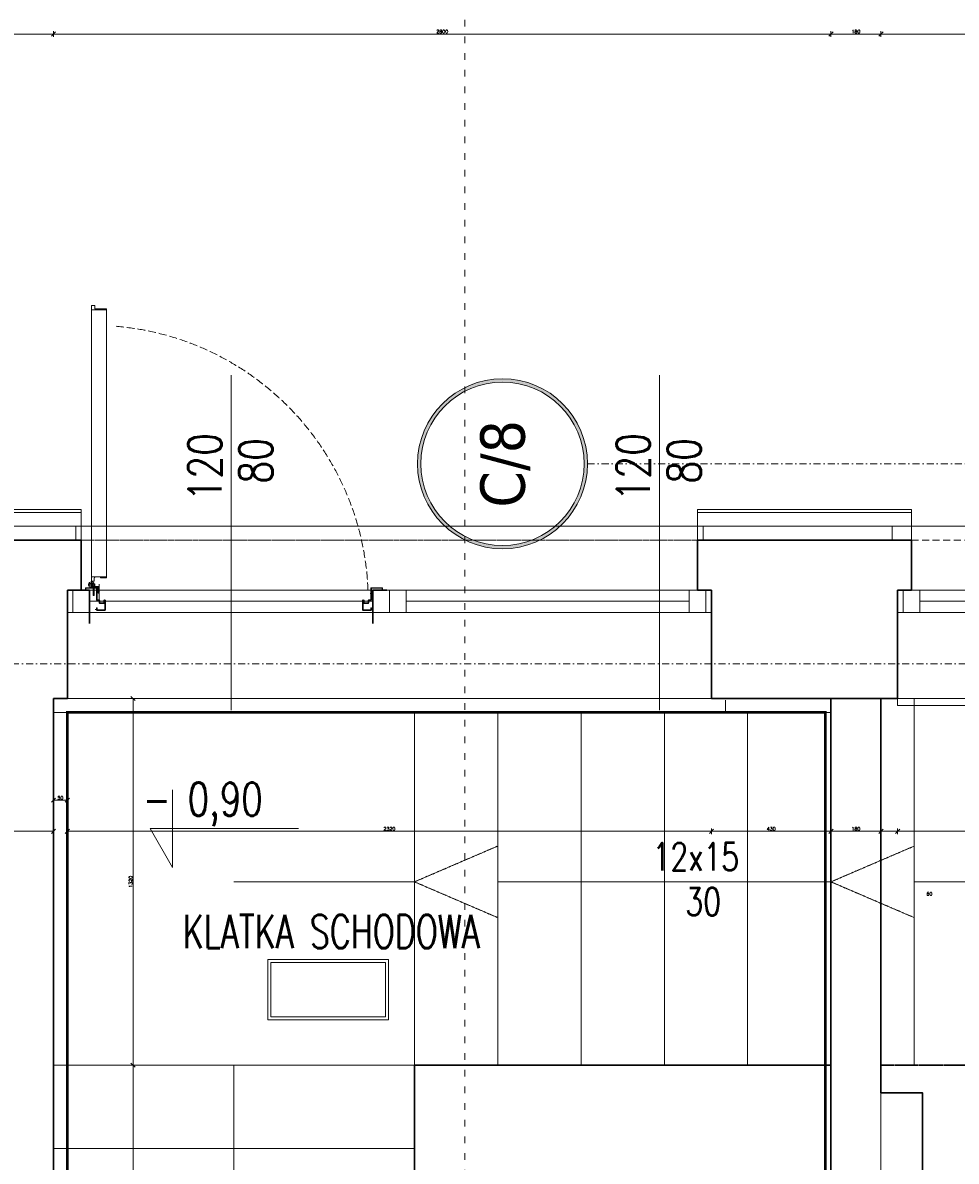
# Model space of a CAD drawing. Header units: millimetres. Extents: x -1893473 to 942156, y -568027 to 942944.
# Tile 182 of 256: x 160586 to 163948, y -495130 to -491031. Entities that reach past the tile are written whole.
import ezdxf
from ezdxf.enums import TextEntityAlignment as Align

# ---------------------------------------------------------------- set-up
doc = ezdxf.new("R2010")
doc.units = ezdxf.units.MM
doc.header["$LTSCALE"] = 0.2
for name, pattern in [('2_3', [1, 0.5, -0.5]), ('ACAD_ISO03W100', [30, 12, -18]), ('CENTER', [0.6, 0.375, -0.075, 0.075, -0.075]), ('DASHDOT', [25.4, 12.7, -6.35, 0, -6.35]), ('HIDDEN', [9.525, 6.35, -3.175]), ('Hidden Line', [391.222223, 282.222223, -109]), ('HIDDEN2', [4.7625, 3.175, -1.5875])]:
    doc.linetypes.add(name, pattern=pattern)
doc.layers.get('0').update_dxf_attribs({"lineweight": 0})
for name, color, linetype, lineweight in [('!! 0_ Istn-okna', 6, 'Continuous', 13), ('!! 0_ Istn-sciany', 7, 'Continuous', 30), ('!! 0_ Istn-widok', 1, 'Continuous', 15), ('!! 0_ Opis', 3, 'Continuous', 13), ('!! 0_Istn-cienka', 4, 'Continuous', 9), ('!! 0_Opis_okna', 8, 'Continuous', 15), ('!! 0_Opis_pom', 9, 'Continuous', 13), ('!! 0_Osie', 1, 'DASHDOT', 13), ('!! 1  WYDZIELENIE PPOŻ', 252, 'Continuous', 0), ('!! 1_ tynk zewn  - nowy', 21, 'Continuous', 20), ('!! 1_OPIS POM NOWE', 140, 'Continuous', 5), ('!! 2_ remont Ocieplenie', 4, 'ZIGZAG', 5), ('!! 2_Drzwi - nowe remont', 33, 'Continuous', 9), ('!! wymiary osi', 250, 'Continuous', 9), ('0-osie-tx', 66, 'Continuous', 9), ('P-Opis nadproża', 150, 'Continuous', 9), ('P-Osie', 1, 'DASHDOT', 18)]:
    doc.layers.add(name, color=color, linetype=linetype, lineweight=lineweight)
doc.layers.add('!! 1_Wyburzenia', color=7, linetype='ACAD_ISO03W100', lineweight=13, true_color=0xff0505)
doc.layers.add('Powierzchnia', color=140, linetype='Continuous', lineweight=5, plot=False)
doc.styles.add('ARCHETYP', font='romans.shx', dxfattribs={"height": 15})
doc.styles.add('ARIAL', font='tahoma.ttf')
doc.styles.add('SIMPLEX', font='simplex.shx', dxfattribs={"width": 0.77})
doc.styles.add('TAHOMA', font='tahoma.ttf')
doc.styles.add('TXT', font='simplex.shx')
doc.linetypes.add('ZIGZAG', pattern='A,0.00254,-5.08,[131,ltypeshp.shx,S=5.08,R=0,X=-5.08,Y=0],-10.16,[131,ltypeshp.shx,S=5.08,R=180,X=5.08,Y=0],-5.08', length=20.32254)
doc.dimstyles.new('DIM50', dxfattribs={"dimscale": 5, "dimtxt": 2.5, "dimasz": 1.5, "dimexe": 0, "dimexo": 0, "dimgap": 0.5, "dimtad": 1, "dimdec": 4, "dimrnd": 0.5, "dimdsep": 46, "dimtxsty": 'TXT', "dimblk1": 'TICK1', "dimblk2": 'TICK1', "dimsah": 1, "dimcen": 0, "dimse1": 1, "dimse2": 1, "dimclrd": 1, "dimclre": 7, "dimclrt": 9, "dimadec": 0, "dimazin": 0, "dimtfac": 1, "dimtdec": 4, "dimtmove": 2, "dimatfit": 3, "dimldrblk": 'TICK1', "dimfxl": 1, "dimtolj": 1, "dimarcsym": 0})

# ---------------------------------------------------------------- blocks, each defined once
blk = doc.blocks.new('okno 4')
at = {"layer": '!! 0_ Istn-okna'}
for points in [[(51834.72, -197370.83), (51746.72, -197370.83)], [(51826.72, -197374.83), (51754.72, -197374.83)], [(51834.72, -197378.83), (51746.72, -197378.83)]]:
    blk.add_lwpolyline(points, dxfattribs=at)
for points in [[(51754.72, -197370.83), (51748.72, -197370.83), (51748.72, -197378.83), (51754.72, -197378.83)], [(51832.72, -197370.83), (51826.72, -197370.83), (51826.72, -197378.83), (51832.72, -197378.83)]]:
    blk.add_lwpolyline(points, close=True, dxfattribs=at)
at = {"layer": '!! 0_ Istn-sciany'}
for points in [[(51751.72, -197370.83), (51751.72, -197352.83)], [(51829.72, -197370.83), (51829.72, -197352.83)], [(51751.72, -197370.83), (51746.72, -197370.83)], [(51746.72, -197378.83), (51746.72, -197370.83)], [(51834.72, -197370.83), (51829.72, -197370.83)], [(51834.72, -197378.83), (51834.72, -197370.83)], [(51746.72, -197378.83), (51746.72, -197409.83)], [(51834.72, -197378.83), (51834.72, -197409.83)]]:
    blk.add_lwpolyline(points, dxfattribs=at)
at = {"layer": '!! 0_ Istn-widok'}
for points in [[(51744.72, -197347.83), (51836.72, -197347.83)], [(51744.72, -197352.83), (51744.72, -197347.83)], [(51836.72, -197352.83), (51836.72, -197347.83)], [(51746.72, -197409.83), (51746.72, -197412.33)], [(51834.72, -197412.33), (51746.72, -197412.33)], [(51834.72, -197409.83), (51834.72, -197412.33)]]:
    blk.add_lwpolyline(points, dxfattribs=at)
at = {"layer": '!! 0_Istn-cienka', "linetype": 'HIDDEN', "ltscale": 2}
for points in [[(51751.72, -197352.83), (51829.72, -197352.83)], [(51834.72, -197409.83), (51746.72, -197409.83)]]:
    blk.add_lwpolyline(points, dxfattribs=at)
blk = doc.blocks.new('*U12')
h = blk.add_hatch(color=256)
edge = h.paths.add_edge_path()
edge.add_arc((0, 0), 30.6, 0, 360)
edge = h.paths.add_edge_path(flags=17)
edge.add_arc((0, 0), 29.4, 0, 360)
for radius in [30.6, 29.4]:
    blk.add_circle((0, 0), radius)
at = {"style": 'TAHOMA', "flags": 8}
blk.add_attdef('ANSICHTSNUMMER', text='', height=16, dxfattribs=at).set_placement((0, 0), align=Align.MIDDLE_CENTER)
blk = doc.blocks.new('BLOK OSI')
at = {"layer": 'P-Osie'}
for points in [[(51570.03, -197490.09), (53810.61, -197490.09)], [(48624.31, -197562.09), (53810.61, -197562.09)]]:
    blk.add_lwpolyline(points, dxfattribs=at)
at = {"layer": '0-osie-tx'}
ref = blk.add_blockref('*U12', (51539.43, -197490.09), dxfattribs=dict(at, rotation=270))
ref.add_attrib('ANSICHTSNUMMER', 'C/8', dxfattribs={"layer": '0', "height": 16, "rotation": 90, "style": 'TAHOMA', "flags": 8}).set_placement((51539.43, -197490.09), align=Align.MIDDLE_CENTER)
blk = doc.blocks.new('zaw-dr-90-p')
at = {"color": 2, "linetype": 'CENTER', "ltscale": 0.2}
for p, q in [((12, 0), (-12, 0)), ((0, 12), (0, -12)), ((24.5, 24), (31, 24)), ((24.5, 19), (31, 19))]:
    blk.add_line(p, q, dxfattribs=at)
at = {"ltscale": 0.2}
for p, q in [((10, 12), (6.5, 12)), ((10, 0), (10, 6.5))]:
    blk.add_line(p, q, dxfattribs=at)
blk.add_lwpolyline([(0, 6.5), (23.5, 6.5, 0.414214), (28, 11), (28, 31), (24.5, 31), (24.5, 11, -0.414214), (23.5, 10), (0, 10, 4.561698), (7.6, 6.5), (4.9, 4.2)], format="xyb", dxfattribs=at)
blk.add_lwpolyline([(-0.2, -0.2), (-2.5, -0.2), (-2.5, 0.2), (-0.2, 0.2), (-0.2, 2.5), (0.2, 2.5), (0.2, 0.2), (2.8, 0.2), (2.8, -0.2), (0.2, -0.2), (0.2, -2.8), (-0.2, -2.8)], close=True)
blk.add_lwpolyline([(10, 10), (10, 39), (6.5, 39), (6.5, 10)], dxfattribs=at)
blk.add_circle((0, 0), 6.5, dxfattribs=at)
blk = doc.blocks.new('drzwi 90- sc 12')
for p, q in [((-13616.12, 20410.26), (-13620.22, 20410.26)), ((-13616.12, 20410.26), (-13620, 20410.26)), ((-13618.17, 20410.26), (-13616.22, 20410.26)), ((-13618.17, 20410.26), (-13616.22, 20410.26)), ((-13616.12, 20410.26), (-13616.12, 20411.46)), ((-13616.12, 20411.46), (-13615.02, 20411.46)), ((-13614.92, 20411.36), (-13614.92, 20313.77)), ((-13620.32, 20410.16), (-13620.32, 20313.77)), ((-13614.92, 20409.86), (-13620.32, 20409.86)), ((-13620.32, 20313.47), (-13620.32, 20317.97)), ((-13614.92, 20312.27), (-13614.92, 20317.97)), ((-13614.92, 20313.77), (-13620.32, 20313.77)), ((-13618.22, 20313.37), (-13620.22, 20313.37)), ((-13618.22, 20313.67), (-13618.22, 20313.37)), ((-13618.22, 20313.67), (-13616.42, 20313.67)), ((-13615.92, 20313.17), (-13615.92, 20312.17)), ((-13615.92, 20312.17), (-13615.02, 20312.17)), ((-13715.57, 20308.32), (-13715.57, 20308.56)), ((-13715.57, 20307.69), (-13715.57, 20308.56)), ((-13715.57, 20307.82), (-13715.57, 20308.56)), ((-13715.57, 20307.72), (-13715.37, 20307.72)), ((-13617.77, 20311.12), (-13617.77, 20305.72)), ((-13617.77, 20311.12), (-13617.77, 20305.72)), ((-13616.17, 20309.92), (-13617.37, 20309.92)), ((-13616.17, 20309.92), (-13616.17, 20311.02)), ((-13715.77, 20301.96), (-13716.27, 20301.96)), ((-13616.77, 20301.96), (-13616.27, 20301.96))]:
    blk.add_line(p, q)
for points in [[(-13665.27, 20284.96), (-13665.27, 20325.83)], [(-13615.57, 20309.64), (-13615.32, 20309.64), (-13615.32, 20309.82), (-13616.32, 20309.82), (-13616.32, 20309.64), (-13615.92, 20309.64)]]:
    blk.add_lwpolyline(points)
at = {"lineweight": 30}
for points in [[(-13716.27, 20308.92), (-13721.27, 20308.92)], [(-13716.27, 20308.92), (-13716.27, 20296.92)], [(-13614.27, 20308.92), (-13609.27, 20308.92)], [(-13614.27, 20308.92), (-13614.27, 20296.92)]]:
    blk.add_lwpolyline(points, dxfattribs=at)
at = {"ltscale": 0.2}
for points in [[(-13715.57, 20307.51), (-13715.57, 20309.48, 0.414214), (-13715.91, 20309.82), (-13719.43, 20309.82, 0.414214), (-13719.77, 20309.48), (-13719.77, 20308.92), (-13719.59, 20308.92), (-13719.59, 20309.48, -0.414214), (-13719.43, 20309.64), (-13716.97, 20309.64)], [(-13716.97, 20309.64), (-13715.91, 20309.64, -0.414214), (-13715.75, 20309.48), (-13715.75, 20307.51)], [(-13715.75, 20307.76), (-13715.75, 20305.58, 0.414214), (-13715.41, 20305.24), (-13714.96, 20305.24, -0.414214), (-13714.8, 20305.08), (-13714.8, 20304.48, 0.414214), (-13714.46, 20304.14), (-13713.28, 20304.14, 0.414214), (-13712.94, 20304.48), (-13712.94, 20305.15, -1), (-13712.75, 20305.15), (-13712.75, 20301.96, -0.414214), (-13712.91, 20301.8), (-13715.43, 20301.8, -0.414214), (-13715.59, 20301.96), (-13715.59, 20302.52), (-13715.77, 20302.52), (-13715.77, 20301.96, 0.414214), (-13715.43, 20301.62), (-13712.91, 20301.62, 0.414214), (-13712.57, 20301.96), (-13712.57, 20305.15, 1), (-13713.12, 20305.15), (-13713.12, 20304.48, -0.414214), (-13713.28, 20304.32), (-13714.46, 20304.32, -0.414214), (-13714.62, 20304.48), (-13714.62, 20305.08, 0.414214), (-13714.96, 20305.42), (-13715.41, 20305.42, -0.414214), (-13715.57, 20305.58), (-13715.57, 20307.64)], [(-13615.92, 20309.64), (-13616.63, 20309.64, 0.414214), (-13616.79, 20309.48), (-13616.79, 20305.58, -0.414214), (-13617.13, 20305.24), (-13617.58, 20305.24, 0.414214), (-13617.74, 20305.08), (-13617.74, 20304.48, -0.414214), (-13618.08, 20304.14), (-13619.26, 20304.14, -0.414214), (-13619.6, 20304.48), (-13619.6, 20305.15, 1), (-13619.79, 20305.15), (-13619.79, 20301.96, 0.414214), (-13619.63, 20301.8), (-13617.11, 20301.8, 0.414214), (-13616.95, 20301.96), (-13616.95, 20302.52), (-13616.77, 20302.52), (-13616.77, 20301.96, -0.414214), (-13617.11, 20301.62), (-13619.63, 20301.62, -0.414214), (-13619.97, 20301.96), (-13619.97, 20305.15, -1), (-13619.42, 20305.15), (-13619.42, 20304.48, 0.414214), (-13619.26, 20304.32), (-13618.08, 20304.32, 0.414214), (-13617.92, 20304.48), (-13617.92, 20305.08, -0.414214), (-13617.58, 20305.42), (-13617.13, 20305.42, 0.414214), (-13616.97, 20305.58), (-13616.97, 20309.48, -0.414214), (-13616.63, 20309.82), (-13613.11, 20309.82, -0.414214), (-13612.77, 20309.48), (-13612.77, 20308.92), (-13612.95, 20308.92), (-13612.95, 20309.48, 0.414214), (-13613.11, 20309.64), (-13615.57, 20309.64)]]:
    blk.add_lwpolyline(points, format="xyb", dxfattribs=at)
blk.add_lwpolyline([(-13616.79, 20308.82), (-13616.97, 20308.82), (-13616.97, 20307.42), (-13616.79, 20307.42)], close=True)
for centre, radius, start, end in [((-13620.22, 20410.16), 0.1, 90, 180), ((-13615.02, 20411.36), 0.1, 0, 90), ((-13620.22, 20313.47), 0.1, 180, 270), ((-13616.42, 20313.17), 0.5, 0, 90), ((-13615.02, 20312.27), 0.1, 270, 0), ((-13616.27, 20311.02), 0.1, 0, 90)]:
    blk.add_arc(centre, radius, start, end)
at = {"linetype": 'Hidden Line', "lineweight": 9, "ltscale": 0.05}
blk.add_arc((-13615.5, 20305.14), 99.12, 94.8005, 177.6944, dxfattribs=at)
at = {"xscale": 0.09999999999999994, "yscale": 0.09999999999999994, "zscale": 0.09999999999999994, "rotation": 180.0000000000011}
blk.add_blockref('zaw-dr-90-p', (-13614.92, 20310.92), dxfattribs=at)
blk = doc.blocks.new('TICK1')
at = {"color": 2}
blk.add_line((-1, -1), (1, 1), dxfattribs=at)
at = {"color": 0}
for p, q in [((0, 0), (-1, 0)), ((0, -1.4), (0, 1.4))]:
    blk.add_line(p, q, dxfattribs=at)
blk = doc.blocks.new('*D1302')
at = {"layer": '!! wymiary osi', "color": 1, "lineweight": -2, "transparency": 16777216}
blk.add_line((288607.2, -496971.6), (288922.2, -496971.6), dxfattribs=at)
at = {"layer": 'DEFPOINTS', "color": 0, "transparency": 16777216}
for p in [(288929.7, -496971.6), (288599.7, -499363.7), (288929.7, -499363.7)]:
    blk.add_point(p, dxfattribs=at)
at = {"layer": '!! wymiary osi', "color": 1, "lineweight": -2, "transparency": 16777216, "xscale": 7.5, "yscale": 7.5, "zscale": 7.5, "rotation": 180}
blk.add_blockref('TICK1', (288599.7, -496971.6), dxfattribs=at)
at = {"layer": '!! wymiary osi', "color": 1, "lineweight": -2, "transparency": 16777216, "xscale": 7.5, "yscale": 7.5, "zscale": 7.5}
blk.add_blockref('TICK1', (288929.7, -496971.6), dxfattribs=at)
at = {"layer": '!! wymiary osi', "color": 9, "transparency": 16777216, "insert": (288764.7, -496962.8), "char_height": 12.5, "attachment_point": 5, "style": 'TXT'}
blk.add_mtext('\\A1;330', dxfattribs=at)
blk = doc.blocks.new('*D1303')
at = {"layer": '!! wymiary osi', "color": 1, "lineweight": -2, "transparency": 16777216}
blk.add_line((288937.2, -496971.6), (291722.2, -496971.6), dxfattribs=at)
at = {"layer": 'DEFPOINTS', "color": 0, "transparency": 16777216}
for p in [(291729.7, -496971.6), (288929.7, -499363.7), (291729.7, -499363.7)]:
    blk.add_point(p, dxfattribs=at)
at = {"layer": '!! wymiary osi', "color": 1, "lineweight": -2, "transparency": 16777216, "xscale": 7.5, "yscale": 7.5, "zscale": 7.5, "rotation": 180}
blk.add_blockref('TICK1', (288929.7, -496971.6), dxfattribs=at)
at = {"layer": '!! wymiary osi', "color": 1, "lineweight": -2, "transparency": 16777216, "xscale": 7.5, "yscale": 7.5, "zscale": 7.5}
blk.add_blockref('TICK1', (291729.7, -496971.6), dxfattribs=at)
at = {"layer": '!! wymiary osi', "color": 9, "transparency": 16777216, "insert": (290329.7, -496962.8), "char_height": 12.5, "attachment_point": 5, "style": 'TXT'}
blk.add_mtext('\\A1;2800', dxfattribs=at)
blk = doc.blocks.new('*D1304')
at = {"layer": '!! wymiary osi', "color": 1, "lineweight": -2, "transparency": 16777216}
blk.add_line((291737.2, -496971.6), (291902.2, -496971.6), dxfattribs=at)
at = {"layer": 'DEFPOINTS', "color": 0, "transparency": 16777216}
for p in [(291909.7, -496971.6), (291729.7, -499363.7), (291909.7, -499363.7)]:
    blk.add_point(p, dxfattribs=at)
at = {"layer": '!! wymiary osi', "color": 1, "lineweight": -2, "transparency": 16777216, "xscale": 7.5, "yscale": 7.5, "zscale": 7.5, "rotation": 180}
blk.add_blockref('TICK1', (291729.7, -496971.6), dxfattribs=at)
at = {"layer": '!! wymiary osi', "color": 1, "lineweight": -2, "transparency": 16777216, "xscale": 7.5, "yscale": 7.5, "zscale": 7.5}
blk.add_blockref('TICK1', (291909.7, -496971.6), dxfattribs=at)
at = {"layer": '!! wymiary osi', "color": 9, "transparency": 16777216, "insert": (291819.7, -496962.8), "char_height": 12.5, "attachment_point": 5, "style": 'TXT'}
blk.add_mtext('\\A1;180', dxfattribs=at)
blk = doc.blocks.new('*D1305')
at = {"layer": '!! wymiary osi', "color": 1, "lineweight": -2, "transparency": 16777216}
blk.add_line((291917.2, -496971.6), (294752.2, -496971.6), dxfattribs=at)
at = {"layer": 'DEFPOINTS', "color": 0, "transparency": 16777216}
for p in [(294759.7, -496971.6), (291909.7, -499363.7), (294759.7, -500683.7)]:
    blk.add_point(p, dxfattribs=at)
at = {"layer": '!! wymiary osi', "color": 1, "lineweight": -2, "transparency": 16777216, "xscale": 7.5, "yscale": 7.5, "zscale": 7.5, "rotation": 180}
blk.add_blockref('TICK1', (291909.7, -496971.6), dxfattribs=at)
at = {"layer": '!! wymiary osi', "color": 1, "lineweight": -2, "transparency": 16777216, "xscale": 7.5, "yscale": 7.5, "zscale": 7.5}
blk.add_blockref('TICK1', (294759.7, -496971.6), dxfattribs=at)
at = {"layer": '!! wymiary osi', "color": 9, "transparency": 16777216, "insert": (293334.7, -496962.8), "char_height": 12.5, "attachment_point": 5, "style": 'TXT'}
blk.add_mtext('\\A1;2850', dxfattribs=at)
blk = doc.blocks.new('*D1389')
at = {"layer": '!! wymiary osi', "color": 1, "lineweight": -2, "transparency": 16777216}
blk.add_line((288597.2, -499841.7), (288922.2, -499841.7), dxfattribs=at)
at = {"layer": 'DEFPOINTS', "color": 0, "transparency": 16777216}
for p in [(288589.7, -499475.5), (288929.7, -499475.5), (288929.7, -499841.7)]:
    blk.add_point(p, dxfattribs=at)
at = {"layer": '!! wymiary osi', "color": 1, "lineweight": -2, "transparency": 16777216, "xscale": 7.5, "yscale": 7.5, "zscale": 7.5, "rotation": 180}
blk.add_blockref('TICK1', (288589.7, -499841.7), dxfattribs=at)
at = {"layer": '!! wymiary osi', "color": 1, "lineweight": -2, "transparency": 16777216, "xscale": 7.5, "yscale": 7.5, "zscale": 7.5}
blk.add_blockref('TICK1', (288929.7, -499841.7), dxfattribs=at)
at = {"layer": '!! wymiary osi', "color": 9, "transparency": 16777216, "insert": (288759.7, -499833), "char_height": 12.5, "attachment_point": 5, "style": 'TXT'}
blk.add_mtext('\\A1;340', dxfattribs=at)
blk = doc.blocks.new('*D1390')
at = {"layer": '!! wymiary osi', "color": 1, "lineweight": -2, "transparency": 16777216}
blk.add_line((288937.2, -499730), (288972.2, -499730), dxfattribs=at)
at = {"layer": 'DEFPOINTS', "color": 0, "transparency": 16777216}
for p in [(288929.7, -499363.7), (288979.7, -499363.7), (288979.7, -499730)]:
    blk.add_point(p, dxfattribs=at)
at = {"layer": '!! wymiary osi', "color": 1, "lineweight": -2, "transparency": 16777216, "xscale": 7.5, "yscale": 7.5, "zscale": 7.5, "rotation": 180}
blk.add_blockref('TICK1', (288929.7, -499730), dxfattribs=at)
at = {"layer": '!! wymiary osi', "color": 1, "lineweight": -2, "transparency": 16777216, "xscale": 7.5, "yscale": 7.5, "zscale": 7.5}
blk.add_blockref('TICK1', (288979.7, -499730), dxfattribs=at)
at = {"layer": '!! wymiary osi', "color": 9, "transparency": 16777216, "insert": (288954.7, -499721.2), "char_height": 12.5, "attachment_point": 5, "style": 'TXT'}
blk.add_mtext('\\A1;50', dxfattribs=at)
blk = doc.blocks.new('*D1391')
at = {"layer": '!! wymiary osi', "color": 1, "lineweight": -2, "transparency": 16777216}
blk.add_line((288987.2, -499841.7), (291292.2, -499841.7), dxfattribs=at)
at = {"layer": 'DEFPOINTS', "color": 0, "transparency": 16777216}
for p in [(288979.7, -499475.5), (291299.7, -499475.5), (291299.7, -499841.7)]:
    blk.add_point(p, dxfattribs=at)
at = {"layer": '!! wymiary osi', "color": 1, "lineweight": -2, "transparency": 16777216, "xscale": 7.5, "yscale": 7.5, "zscale": 7.5, "rotation": 180}
blk.add_blockref('TICK1', (288979.7, -499841.7), dxfattribs=at)
at = {"layer": '!! wymiary osi', "color": 1, "lineweight": -2, "transparency": 16777216, "xscale": 7.5, "yscale": 7.5, "zscale": 7.5}
blk.add_blockref('TICK1', (291299.7, -499841.7), dxfattribs=at)
at = {"layer": '!! wymiary osi', "color": 9, "transparency": 16777216, "insert": (290139.7, -499833), "char_height": 12.5, "attachment_point": 5, "style": 'TXT'}
blk.add_mtext('\\A1;2320', dxfattribs=at)
blk = doc.blocks.new('*D1392')
at = {"layer": '!! wymiary osi', "color": 1, "lineweight": -2, "transparency": 16777216}
blk.add_line((291307.2, -499841.7), (291722.2, -499841.7), dxfattribs=at)
at = {"layer": 'DEFPOINTS', "color": 0, "transparency": 16777216}
for p in [(291299.7, -499475.5), (291729.7, -499475.5), (291729.7, -499841.7)]:
    blk.add_point(p, dxfattribs=at)
at = {"layer": '!! wymiary osi', "color": 1, "lineweight": -2, "transparency": 16777216, "xscale": 7.5, "yscale": 7.5, "zscale": 7.5, "rotation": 180}
blk.add_blockref('TICK1', (291299.7, -499841.7), dxfattribs=at)
at = {"layer": '!! wymiary osi', "color": 1, "lineweight": -2, "transparency": 16777216, "xscale": 7.5, "yscale": 7.5, "zscale": 7.5}
blk.add_blockref('TICK1', (291729.7, -499841.7), dxfattribs=at)
at = {"layer": '!! wymiary osi', "color": 9, "transparency": 16777216, "insert": (291514.7, -499833), "char_height": 12.5, "attachment_point": 5, "style": 'TXT'}
blk.add_mtext('\\A1;430', dxfattribs=at)
blk = doc.blocks.new('*D1393')
at = {"layer": '!! wymiary osi', "color": 1, "lineweight": -2, "transparency": 16777216}
blk.add_line((291737.2, -499841.7), (291902.2, -499841.7), dxfattribs=at)
at = {"layer": 'DEFPOINTS', "color": 0, "transparency": 16777216}
for p in [(291729.7, -499475.5), (291909.7, -499475.5), (291909.7, -499841.7)]:
    blk.add_point(p, dxfattribs=at)
at = {"layer": '!! wymiary osi', "color": 1, "lineweight": -2, "transparency": 16777216, "xscale": 7.5, "yscale": 7.5, "zscale": 7.5, "rotation": 180}
blk.add_blockref('TICK1', (291729.7, -499841.7), dxfattribs=at)
at = {"layer": '!! wymiary osi', "color": 1, "lineweight": -2, "transparency": 16777216, "xscale": 7.5, "yscale": 7.5, "zscale": 7.5}
blk.add_blockref('TICK1', (291909.7, -499841.7), dxfattribs=at)
at = {"layer": '!! wymiary osi', "color": 9, "transparency": 16777216, "insert": (291819.7, -499833), "char_height": 12.5, "attachment_point": 5, "style": 'TXT'}
blk.add_mtext('\\A1;180', dxfattribs=at)
blk = doc.blocks.new('*D1394')
at = {"layer": '!! wymiary osi', "color": 1, "lineweight": -2, "transparency": 16777216}
blk.add_line((291917.2, -499841.7), (291962.2, -499841.7), dxfattribs=at)
at = {"layer": 'DEFPOINTS', "color": 0, "transparency": 16777216}
for p in [(291909.7, -499475.5), (291969.7, -499475.5), (291969.7, -499841.7)]:
    blk.add_point(p, dxfattribs=at)
at = {"layer": '!! wymiary osi', "color": 1, "lineweight": -2, "transparency": 16777216, "xscale": 7.5, "yscale": 7.5, "zscale": 7.5, "rotation": 180}
blk.add_blockref('TICK1', (291909.7, -499841.7), dxfattribs=at)
at = {"layer": '!! wymiary osi', "color": 1, "lineweight": -2, "transparency": 16777216, "xscale": 7.5, "yscale": 7.5, "zscale": 7.5}
blk.add_blockref('TICK1', (291969.7, -499841.7), dxfattribs=at)
at = {"layer": '!! wymiary osi', "color": 9, "transparency": 16777216, "insert": (292084.4, -500066.7), "char_height": 12.5, "attachment_point": 5, "style": 'TXT'}
blk.add_mtext('\\A1;60', dxfattribs=at)
blk = doc.blocks.new('*D1395')
at = {"layer": '!! wymiary osi', "color": 1, "lineweight": -2, "transparency": 16777216}
blk.add_line((291977.2, -499841.7), (292842.2, -499841.7), dxfattribs=at)
at = {"layer": 'DEFPOINTS', "color": 0, "transparency": 16777216}
for p in [(291969.7, -499475.5), (292849.7, -499475.5), (292849.7, -499841.7)]:
    blk.add_point(p, dxfattribs=at)
at = {"layer": '!! wymiary osi', "color": 1, "lineweight": -2, "transparency": 16777216, "xscale": 7.5, "yscale": 7.5, "zscale": 7.5, "rotation": 180}
blk.add_blockref('TICK1', (291969.7, -499841.7), dxfattribs=at)
at = {"layer": '!! wymiary osi', "color": 1, "lineweight": -2, "transparency": 16777216, "xscale": 7.5, "yscale": 7.5, "zscale": 7.5}
blk.add_blockref('TICK1', (292849.7, -499841.7), dxfattribs=at)
at = {"layer": '!! wymiary osi', "color": 9, "transparency": 16777216, "insert": (292409.7, -499833), "char_height": 12.5, "attachment_point": 5, "style": 'TXT'}
blk.add_mtext('\\A1;880', dxfattribs=at)
blk = doc.blocks.new('*D1445')
at = {"layer": '!! wymiary osi', "color": 1, "lineweight": -2, "transparency": 16777216}
blk.add_line((289216.1, -499371.2), (289216.1, -500676.2), dxfattribs=at)
at = {"layer": 'DEFPOINTS', "color": 0, "transparency": 16777216}
for p in [(288929.7, -499363.7), (288929.7, -500683.7), (289216.1, -500683.7)]:
    blk.add_point(p, dxfattribs=at)
at = {"layer": '!! wymiary osi', "color": 1, "lineweight": -2, "transparency": 16777216, "xscale": 7.5, "yscale": 7.5, "zscale": 7.5}
for p, rotation in [((289216.1, -499363.7), 90), ((289216.1, -500683.7), 270)]:
    blk.add_blockref('TICK1', p, dxfattribs=dict(at, rotation=rotation))
at = {"layer": '!! wymiary osi', "color": 9, "transparency": 16777216, "insert": (289207.4, -500023.7), "char_height": 12.5, "attachment_point": 5, "rotation": 90, "style": 'TXT'}
blk.add_mtext('\\A1;1320', dxfattribs=at)
blk = doc.blocks.new('*D1446')
at = {"layer": '!! wymiary osi', "color": 1, "lineweight": -2, "transparency": 16777216}
blk.add_line((289216.1, -500691.2), (289216.1, -503976.2), dxfattribs=at)
at = {"layer": 'DEFPOINTS', "color": 0, "transparency": 16777216}
for p in [(288929.7, -500683.7), (289216.1, -503983.7), (289579.7, -503983.7)]:
    blk.add_point(p, dxfattribs=at)
at = {"layer": '!! wymiary osi', "color": 1, "lineweight": -2, "transparency": 16777216, "xscale": 7.5, "yscale": 7.5, "zscale": 7.5}
for p, rotation in [((289216.1, -500683.7), 90), ((289216.1, -503983.7), 270)]:
    blk.add_blockref('TICK1', p, dxfattribs=dict(at, rotation=rotation))
at = {"layer": '!! wymiary osi', "color": 9, "transparency": 16777216, "insert": (289207.4, -502333.7), "char_height": 12.5, "attachment_point": 5, "rotation": 90, "style": 'TXT'}
blk.add_mtext('\\A1;3300', dxfattribs=at)
blk = doc.blocks.new('oznaczenie przekroi')
at = {"layer": '!! 1_Wyburzenia'}
blk.add_lwpolyline([(87585.38, -199785.24), (87585.38, -197220.15)], dxfattribs=at)
blk = doc.blocks.new('A$C2EB40A8D')
at = {"layer": '!! 0_ Istn-okna'}
for points in [[(-2921.12989, 1327.51397), (-601.12989, 1327.51397)], [(-2841.12989, 1287.51397), (-1821.12989, 1287.51397)], [(-1701.12989, 1287.51397), (-681.12989, 1287.51397)], [(-2921.12989, 1247.51397), (-601.12989, 1247.51397)]]:
    blk.add_lwpolyline(points, dxfattribs=at)
for points in [[(-2901.12989, 1327.51397), (-2841.12989, 1327.51397), (-2841.12989, 1247.51397), (-2901.12989, 1247.51397)], [(-1821.12989, 1327.51397), (-1761.12989, 1327.51397), (-1761.12989, 1247.51397), (-1821.12989, 1247.51397)], [(-1761.12989, 1327.51397), (-1701.12989, 1327.51397), (-1701.12989, 1247.51397), (-1761.12989, 1247.51397)], [(-681.12989, 1327.51397), (-621.12989, 1327.51397), (-621.12989, 1247.51397), (-681.12989, 1247.51397)]]:
    blk.add_lwpolyline(points, close=True, dxfattribs=at)
at = {"layer": '!! 0_ Istn-sciany'}
for points in [[(-4591.12989, 1507.51397), (-2871.12989, 1507.51397)], [(-3501.12989, 1507.51397), (-2871.12989, 1507.51397)], [(-2871.12989, 1327.51397), (-2871.12989, 1507.51397)], [(-651.12989, 1507.51397), (118.87011, 1507.51397)], [(-651.12989, 1327.51397), (-651.12989, 1507.51397)], [(-651.12989, 1507.51397), (118.87011, 1507.51397)], [(-2921.12989, 1327.51397), (-2871.12989, 1327.51397)], [(-2921.12989, 937.51397), (-2921.12989, 1327.51397)], [(-651.12989, 1327.51397), (-601.12989, 1327.51397)], [(-601.12989, 937.51397), (-601.12989, 1327.51397)], [(-2971.12989, 937.51397), (-2971.12989, -1582.48603)], [(-2921.12989, 937.51397), (-2971.12989, 937.51397)], [(-2971.12989, -4832.48603), (-2971.12989, 937.51397)], [(68.87011, 937.51397), (-601.12989, 937.51397)], [(-351.12989, 937.51397), (68.87011, 937.51397)], [(-171.12989, 937.51397), (-171.12989, -3462.48603)], [(8.87011, 937.51397), (8.87011, -482.48603), (158.87011, -482.48603), (158.87011, -1322.48603), (8.87011, -1322.48603), (8.87011, -2692.48603), (158.87011, -2692.48603)], [(-1671.12989, -382.48603), (-171.12989, -382.48603)], [(-1671.12989, -382.48603), (-1671.12989, -3682.48603)]]:
    blk.add_lwpolyline(points, dxfattribs=at)
at = {"layer": '!! 0_ Istn-sciany', "linetype": 'HIDDEN', "ltscale": 2}
for points in [[(-171.12989, 937.51397), (-171.12989, -382.48603)], [(8.87011, -382.48603), (2858.87011, -382.48603)]]:
    blk.add_lwpolyline(points, dxfattribs=at)
at = {"layer": '!! 0_ Istn-widok'}
for points in [[(-631.12989, 1557.51397), (-2891.12989, 1557.51397)], [(-2891.12989, 1507.51397), (-2891.12989, 1557.51397)], [(-631.12989, 1507.51397), (-631.12989, 1557.51397)], [(-551.12989, 930.99843), (-551.12989, 887.51397)], [(-2971.12989, 887.51397), (-171.12989, 887.51397)], [(-1671.12989, -382.48603), (-2971.12989, -382.48603)], [(-2321.12989, -3682.48603), (-2321.12989, -382.48603)], [(-1671.12989, -682.48603), (-2971.12989, -682.48603)]]:
    blk.add_lwpolyline(points, dxfattribs=at)
at = {"layer": '!! 0_ Opis'}
for points in [[(-2542.55117, 609.06807), (-2542.55117, 329.05042)], [(-2542.55117, 329.05042), (-2623.3853, 469.05924)], [(-2623.3853, 469.05924), (-2089.04323, 469.05924)]]:
    blk.add_lwpolyline(points, dxfattribs=at)
at = {"layer": '!! 0_Istn-cienka', "linetype": 'HIDDEN', "ltscale": 2}
for points in [[(-651.12989, 1507.51397), (-2871.12989, 1507.51397)], [(-2971.12989, 937.51397), (-351.12989, 937.51397)]]:
    blk.add_lwpolyline(points, dxfattribs=at)
at = {"layer": '!! 0_Opis_okna'}
for points in [[(-2331.12989, 895.92516), (-2331.12989, 2101.77719)], [(-788.45261, 895.92516), (-788.45261, 2101.77719)]]:
    blk.add_lwpolyline(points, dxfattribs=at)
at = {"layer": '!! 0_Opis_pom', "ltscale": 0.7}
for points in [[(-2199.47701, -219.53158), (-1764.27701, -219.53158), (-1764.27701, -1.93158), (-2199.47701, -1.93158)], [(-2188.59701, -208.65158), (-1775.15701, -208.65158), (-1775.15701, -12.81158), (-2188.59701, -12.81158)]]:
    blk.add_lwpolyline(points, close=True, dxfattribs=at)
at = {"layer": '!! 1  WYDZIELENIE PPOŻ', "color": 20, "linetype": '2_3', "ltscale": 10, "true_color": 0xf65c09, "const_width": 10}
blk.add_lwpolyline([(-2921.12989, -6412.48603), (-191.12989, -6412.48603), (-191.12989, 887.51397), (-2921.12989, 887.51397)], close=True, dxfattribs=at)
at = {"layer": '!! 1_ tynk zewn  - nowy'}
for points in [[(-4591.12989, 1617.51397), (-2871.12989, 1617.51397)], [(-4591.12989, 1607.51397), (-2871.12989, 1607.51397)], [(-651.12989, 1617.51397), (118.87011, 1617.51397)], [(-651.12989, 1607.51397), (118.87011, 1607.51397)]]:
    blk.add_lwpolyline(points, dxfattribs=at)
at = {"layer": '!! 1_Wyburzenia', "linetype": 'HIDDEN2', "ltscale": 3}
for points in [[(128.87011, 937.51397), (128.87011, -382.48603)], [(-1671.12989, 887.51397), (-1671.12989, -382.48603)], [(-1371.12989, 887.51397), (-1371.12989, -382.48603)], [(-1071.12989, 887.51397), (-1071.12989, -382.48603)], [(-771.12989, 887.51397), (-771.12989, -382.48603)], [(-471.12989, 887.51397), (-471.12989, -382.48603)], [(-1671.12989, 277.51397), (-1371.12989, 406.35311)], [(-171.12989, 277.51397), (128.87011, 406.35311)], [(-2321.12989, 277.51397), (-1671.12989, 277.51397)], [(-1671.12989, 277.51397), (-1371.12989, 148.67482)], [(-1371.12989, 277.51397), (-171.12989, 277.51397)], [(-171.12989, 277.51397), (128.87011, 148.67482)], [(128.87011, 277.51397), (1628.87011, 277.51397)]]:
    blk.add_lwpolyline(points, dxfattribs=at)
at = {"layer": '!! 2_ remont Ocieplenie', "linetype": 'ZIGZAG', "ltscale": 0.75}
for points in [[(-4591.12989, 1557.51397), (-2871.12989, 1557.51397)], [(-651.12989, 1557.51397), (118.87011, 1557.51397)]]:
    blk.add_lwpolyline(points, dxfattribs=at)
blk.add_line((118.87011, 1507.51397), (118.87011, 1617.51397))
for points in [[(-2871.12989, 1507.51397), (-2871.12989, 1617.51397)], [(-651.12989, 1507.51397), (-651.12989, 1617.51397)]]:
    blk.add_lwpolyline(points)
at = {"layer": 'Powierzchnia'}
for points in [[(-2971.12989, -6462.48603), (-171.12989, -6462.48603), (-171.12989, 937.51397), (-2971.12989, 937.51397)], [(2858.87011, -2122.48603), (8.87011, -2122.48603), (8.87011, 937.51397), (2858.87011, 937.51397)]]:
    blk.add_lwpolyline(points, close=True, dxfattribs=at)
at = {"layer": '!! 0_Osie', "xscale": 10, "yscale": 10, "zscale": 10}
blk.add_blockref('BLOK OSI', (-516748.24414, 1976683.397), dxfattribs=at)
at = {"layer": '!! 1_Wyburzenia', "xscale": 10, "yscale": 10, "zscale": 10}
blk.add_blockref('oznaczenie przekroi', (-877343.67123, 1976068.79528), dxfattribs=at)
at = {"layer": '!! 2_Drzwi - nowe remont', "xscale": -10, "yscale": 10, "zscale": 10}
blk.add_blockref('drzwi 90- sc 12', (-138983.82693, -201761.72943), dxfattribs=at)
at = {"layer": '0-osie-tx', "xscale": 10, "yscale": 10, "zscale": 10}
blk.add_blockref('okno 4', (-517398.369, 1975035.83513), dxfattribs=at)
at = {"layer": '!! 0_ Opis', "style": 'SIMPLEX', "width": 0.75}
blk.add_text('- 0,90', height=120, dxfattribs=at).set_placement((-2649.42566, 514.84043))
at = {"layer": '!! 0_Opis_okna', "style": 'ARCHETYP', "width": 0.8}
for s, p in [('120', (-2365.76396, 1646.76161)), ('80', (-2182.08014, 1711.07645)), ('120', (-823.08668, 1646.76161)), ('80', (-639.40286, 1711.07645))]:
    blk.add_text(s, height=120, rotation=90, dxfattribs=at).set_placement(p)
at = {"layer": '!! 0_Opis_pom', "ltscale": 0.7, "style": 'TXT', "width": 0.7}
blk.add_text('KLATKA SCHODOWA', height=120, dxfattribs=at).set_placement((-1970.72569, 38.53155), align=Align.CENTER)
at = {"layer": '!! 0_Opis_pom', "ltscale": 0.7, "style": 'ARIAL'}
for tag, p in [('B1,21', (-891.77727, 31796.97458)), ('A1,16', (-13651.31084, 31587.95236)), ('B1,19', (-5798.61305, 31587.22944)), ('B1/17', (-9701.43347, 31565.05244)), ('1,23', (10805.41388, 31565.05244)), ('1,22', (4526.58954, 31507.65132)), ('A1,1', (-16866.13618, 31459.3792)), ('B1,18', (-7791.62894, 31330.08444)), ('B1,20', (-2961.4347, 31167.05787)), ('A1,6', (-19287.17717, 30923.71998)), ('B1,1', (14135.63445, 30913.92963)), ('B1,3', (17346.74696, 30023.81022)), ('B1,4', (29817.71501, 29157.67457)), ('A1,5', (-23454.5385, 28820.77901)), ('A1,2', (-17502.57721, 28602.57524)), ('B1,2D', (2616.16402, 28559.52261)), ('A1,15', (-13651.31084, 28261.46046)), ('B1,4', (29883.58177, 28158.35876)), ('B1,2B', (18801.54781, 27650.12382)), ('B1,2A', (13086.7373, 27376.04393)), ('A1,3', (-16846.27912, 25980.40356)), ('B1,8', (9089.53994, 25356.27639)), ('B1,6', (31915.87888, 23754.79829)), ('A1,4', (-24010.17576, 23559.17399)), ('B1,14', (-11621.32288, 23261.44183)), ('B1,13', (-3080.55208, 22924.09997)), ('B1,5', (29245.49088, 22896.69268)), ('B1,10', (3982.60923, 22874.21277)), ('B1,9', (5634.43488, 22623.92098)), ('B1,2C', (13327.26639, 22378.5328)), ('B1,7', (16398.41175, 22348.28836)), ('B1,11', (5553.20442, 20939.83877)), ('B1,12', (3693.27174, 20628.72148)), ('C1,3', (5969.08376, 16336.01084)), ('C1,2', (11955.93711, 11671.55655)), ('C1,1', (15659.17205, 11415.94196)), ('C1,4', (5140.00888, 9205.5831)), ('C1,5', (5680.4486, 6154.54995)), ('C1,10', (16327.05085, 6080.66085)), ('C1,9', (16526.57171, 3173.45283)), ('C1,6', (6367.37903, 2771.84181)), ('D0,18', (-1981.87701, -110.73158)), ('D0,7', (-13531.42299, -1159.67649)), ('C1,7', (7275.77161, -1303.00991)), ('D0,17', (2064.87671, -1345.69113)), ('D0,3', (-9324.21674, -1442.63631)), ('D0,6', (-17529.61851, -1957.37463)), ('D0,10', (-21369.4432, -2140.60378)), ('D,09', (-12990.08379, -2746.32902)), ('D0,2', (-5516.19514, -3101.87722)), ('D0,16', (2266.73061, -3284.15369)), ('D0,8', (-14357.79539, -3567.69719)), ('D0,5', (-10461.54478, -3629.26575)), ('D0,4', (-8396.53404, -4353.7937)), ('D0,15', (1974.41895, -5205.84774)), ('D0,1', (-5633.49598, -5662.48534)), ('D0,11', (-23334.09291, -6045.78706)), ('D0,12', (-22436.85763, -9302.9678)), ('D0,13', (-22436.85763, -11581.16526)), ('D0,14', (-13645.94445, -11884.57769))]:
    blk.add_attdef(tag, text='', height=119.68, dxfattribs=at).set_placement(p, align=Align.MIDDLE_CENTER)
at = {"layer": '!! 1_OPIS POM NOWE', "style": 'ARIAL'}
for tag, p in [('C1.7A', (7769.3756, 685.765)), ('C1.7C', (7655.80151, -2045.04756)), ('C1.8B', (10935.93068, -2107.41983)), ('C1.8A', (13897.39715, -2120.69016)), ('C1.7B', (8274.43201, -3270.18959)), ('E1.2', (16701.02923, -5331.07351)), ('E1.5E', (21974.23379, -5463.99012)), ('E1.5D', (24989.27391, -5785.36474)), ('E1.1', (8357.81567, -5851.01076)), ('E1.5C', (25222.53959, -6394.64172)), ('E1.5B', (27694.70831, -7009.86571)), ('E1.6', (5279.46063, -8141.28746)), ('E1.5A', (25547.9555, -8495.18994)), ('E1.5G', (23977.19473, -9792.46695)), ('E1.5F', (22414.7084, -9822.66389)), ('E1,4', (13935.69867, -10458.20073)), ('E1.5L', (28030.8296, -11267.7725)), ('E1.3', (5639.18862, -11994.01941)), ('E1.5H', (23988.49716, -12231.38049)), ('E1.5K', (27714.73934, -12977.98364)), ('E1.5I', (22290.68736, -13989.9049)), ('E1.5J', (27095.71534, -16088.17469))]:
    blk.add_attdef(tag, text='', height=119.68, dxfattribs=at).set_placement(p, align=Align.MIDDLE_CENTER)
at = {"layer": '!! 1_Wyburzenia', "linetype": 'HIDDEN2', "ltscale": 3, "style": 'SIMPLEX', "width": 0.75}
for s, p in [('12x15', (-813.86903, 317.85688)), ('30', (-695.36077, 156.34617))]:
    blk.add_text(s, height=100, dxfattribs=at).set_placement(p)
at = {"layer": '!! wymiary osi'}
for base, p1, p2, picture, middle in [((-2971.12989, 3329.67926), (-3301.12989, 937.51397), (-2971.12989, 937.51397), '*D1302', (-3136.12989, 3338.42926)), ((-171.12989, 3329.67926), (-2971.12989, 937.51397), (-171.12989, 937.51397), '*D1303', (-1571.12989, 3338.42926)), ((8.87011, 3329.67926), (-171.12989, 937.51397), (8.87011, 937.51397), '*D1304', (-81.12989, 3338.42926)), ((2858.87011, 3329.67926), (8.87011, 937.51397), (2858.87011, -382.48603), '*D1305', (1433.87011, 3338.42926)), ((-2921.12989, 571.27906), (-2971.12989, 937.51397), (-2921.12989, 937.51397), '*D1390', (-2946.12989, 580.02906)), ((-2971.12989, 459.5194), (-3311.12989, 825.75431), (-2971.12989, 825.75431), '*D1389', (-3141.12989, 468.2694)), ((-601.12989, 459.5194), (-2921.12989, 825.75431), (-601.12989, 825.75431), '*D1391', (-1761.12989, 468.2694)), ((-171.12989, 459.5194), (-601.12989, 825.75431), (-171.12989, 825.75431), '*D1392', (-386.12989, 468.2694)), ((8.87011, 459.5194), (-171.12989, 825.75431), (8.87011, 825.75431), '*D1393', (-81.12989, 468.2694)), ((948.87011, 459.5194), (68.87011, 825.75431), (948.87011, 825.75431), '*D1395', (508.87011, 468.2694))]:
    dim = blk.add_linear_dim(base=base, p1=p1, p2=p2, dimstyle='DIM50', dxfattribs=at)
    dim.commit()
    dim.dimension.update_dxf_attribs({"geometry": picture, "text_midpoint": middle, "insert": (-291900.79406, 500301.26018)})
for base, p1, p2, picture, middle in [((-2684.67971, -382.48603), (-2971.12989, 937.51397), (-2971.12989, -382.48603), '*D1445', (-2693.42971, 277.51397)), ((-2684.67971, -3682.48603), (-2971.12989, -382.48603), (-2321.12989, -3682.48603), '*D1446', (-2693.42971, -2032.48603))]:
    dim = blk.add_linear_dim(base=base, p1=p1, p2=p2, angle=90, dimstyle='DIM50', dxfattribs=at)
    dim.commit()
    dim.dimension.update_dxf_attribs({"geometry": picture, "text_midpoint": middle, "insert": (-291900.79406, 500301.26018)})
dim = blk.add_linear_dim(base=(68.87011, 459.5194), p1=(8.87011, 825.75431), p2=(68.87011, 825.75431), dimstyle='DIM50', dxfattribs=at)
dim.commit()
dim.dimension.update_dxf_attribs({"geometry": '*D1394', "text_midpoint": (183.63254, 234.5194), "dimtype": 128, "insert": (-291900.79406, 500301.26018)})

msp = doc.modelspace()

# ---------------------------------------------------------------- block references
at = {"layer": 'P-Opis nadproża', "color": 4}
msp.add_blockref('A$C2EB40A8D', (163667.94092, -494401.63474), dxfattribs=at)

doc.saveas('drawing.dxf')
